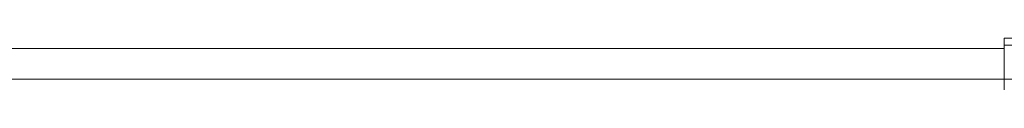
# Model space of a CAD drawing. Header units: millimetres. Extents: x -450 to 1924, y -64 to 425.
# Tile 35 of 41: x 1205 to 1342, y 159 to 166. Entities that reach past the tile are written whole.
import ezdxf

# ---------------------------------------------------------------- set-up
doc = ezdxf.new("R2010")
doc.units = ezdxf.units.MM

# ---------------------------------------------------------------- blocks, each defined once
blk = doc.blocks.new('Drawing View6')
at = {"color": 7, "linetype": 'Continuous', "lineweight": 18}
for p, q in [((319, -5.42), (326.04, -5.42)), ((319, -5.42), (319, -6.42)), ((319, -6.42), (326.37, -6.42)), ((319, -6.42), (319, -11.12)), ((179, -6.87), (319, -6.87)), ((179, -11.12), (319, -11.12)), ((319, -12.63), (319, -11.12)), ((319, -11.12), (322, -11.12))]:
    blk.add_line(p, q, dxfattribs=at)

msp = doc.modelspace()

# ---------------------------------------------------------------- block references
at = {"color": 7, "linetype": 'Continuous', "lineweight": 18}
msp.add_blockref('Drawing View6', (1022.64, 171.48), dxfattribs=at)

doc.saveas('drawing.dxf')
